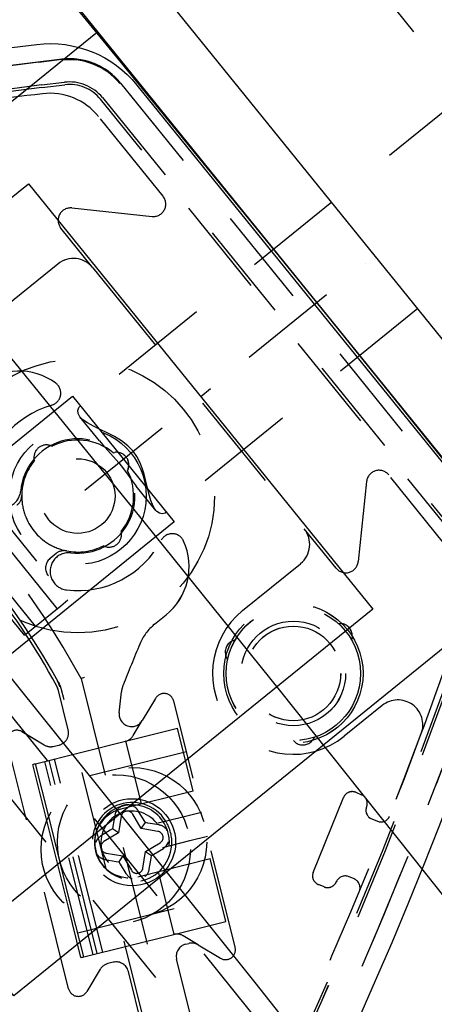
# Model space of a CAD drawing. Extents: x -7591 to -2491, y 6498 to 10061.
# Tile 118 of 125: x -3427 to -3410, y 8433 to 8473. Entities that reach past the tile are written whole.
import ezdxf

# ---------------------------------------------------------------- set-up
doc = ezdxf.new("R2010")
doc.units = 0
doc.header["$MEASUREMENT"] = 0
doc.linetypes.add('DASHDOT', pattern=[8.5, 4, -2, 0.5, -2])
doc.linetypes.add('HIDDEN', pattern=[7, 4, -3])
doc.layers.get('0').update_dxf_attribs({"linetype": 'CONTINUOUS'})
doc.layers.add('LE_HIDDEN', color=7, linetype='CONTINUOUS')
doc.layers.add('LE_MIDDLE', color=7, linetype='CONTINUOUS')

msp = doc.modelspace()

# ---------------------------------------------------------------- linework, layer by layer
for p, q in [((-3444.433, 8455.352), (-3423.45, 8472.343)), ((-3442.545, 8453.02), (-3426.225, 8466.236)), ((-3426.225, 8466.236), (-3412.38, 8449.139)), ((-3424.456, 8457.696), (-3420.366, 8452.644)), ((-3420.366, 8452.644), (-3428.137, 8446.351)), ((-3412.38, 8449.139), (-3428.7, 8435.923))]:
    msp.add_line(p, q)
for points in [[(-3319.187, 8334.814, 0.111006), (-4057.655, 9007.303, 0.000315), (-4060.148, 9008.72, 0.005079), (-4100.612, 9031.15, 0.000315), (-4103.135, 9032.513, 0.252871), (-6267.968, 9031.15, 0.005079), (-6308.432, 9008.72, 0.111325), (-7049.393, 8334.814)], [(-3385.697, 8571.756), (-3443.13, 8525.248, 0.414214), (-3445.791, 8499.932), (-3383.488, 8422.995, 0.414214), (-3358.172, 8420.334), (-3300.739, 8466.842)], [(-3302.551, 8469.235), (-3360.06, 8422.665, -0.414214), (-3381.157, 8424.883), (-3443.459, 8501.82, -0.414214), (-3441.242, 8522.917), (-3383.733, 8569.487)], [(-3406.834, 8448.295, -0.288392), (-3562.097, 8322.565, -0.257807), (-3566.129, 8324.201), (-3580.399, 8341.823, -0.257806), (-3581.161, 8346.107, -0.288392), (-3425.898, 8471.837, -0.257808), (-3421.866, 8470.201), (-3407.596, 8452.579, -0.257806), (-3406.834, 8448.295)]]:
    msp.add_lwpolyline(points, format="xyb")
for points in [[(-3428.137, 8446.351), (-3432.228, 8451.403), (-3424.456, 8457.696)], [(-3405.829, 8450.583), (-3426.812, 8433.592), (-3444.433, 8455.352)]]:
    msp.add_lwpolyline(points)
for radius, start, end in [(2396.874, 31.73211, 148.26789), (2391.874, 31.73211, 148.26789), (2372, 31.75, 148.25), (2370, 31.798351, 148.201649), (2345, 32.749986, 147.249993), (2266.165, 35.008825, 144.991175), (2258.065, 35.008857, 144.991143), (2247.115, 35.0089, 144.9911)]:
    msp.add_arc((-5184.29, 7028.429), radius, start, end)
at = {"layer": 'LE_HIDDEN', "color": 1, "linetype": 'HIDDEN'}
for p, q in [((-3375.491, 8428.826), (-3438.423, 8506.541)), ((-3375.491, 8428.826), (-3438.423, 8506.541)), ((-3399.031, 8410.408), (-3461.334, 8487.345)), ((-3403.159, 8474.299), (-3424.116, 8457.328)), ((-3425.811, 8471.128), (-3424.887, 8471.239)), ((-3425.701, 8470.204), (-3424.777, 8470.315)), ((-3425.701, 8470.204), (-3424.776, 8470.315)), ((-3425.688, 8470.1), (-3424.764, 8470.211)), ((-3425.688, 8470.1), (-3424.764, 8470.211)), ((-3422.526, 8470.281), (-3407.654, 8451.915)), ((-3399.697, 8470.025), (-3420.657, 8453.052)), ((-3408.459, 8451.264), (-3423.33, 8469.629)), ((-3408.458, 8451.264), (-3423.33, 8469.629)), ((-3423.249, 8469.695), (-3408.377, 8451.33)), ((-3423.249, 8469.695), (-3408.377, 8451.33)), ((-3420.819, 8465.733), (-3423.418, 8468.943)), ((-3420.818, 8465.733), (-3423.418, 8468.943)), ((-3425.046, 8463.008), (-3427.377, 8461.12)), ((-3425.046, 8463.008), (-3427.377, 8461.12)), ((-3423.64, 8462.86), (-3415.144, 8452.369)), ((-3423.639, 8462.86), (-3415.143, 8452.369)), ((-3423.371, 8455.894), (-3424.16, 8456.869)), ((-3425.339, 8455.707), (-3425.28, 8455.681)), ((-3425.339, 8455.707), (-3425.28, 8455.681)), ((-3422.824, 8455.423), (-3422.761, 8455.436)), ((-3422.824, 8455.423), (-3422.761, 8455.436)), ((-3425.99, 8455.106), (-3426.003, 8455.169)), ((-3425.99, 8455.106), (-3426.003, 8455.169)), ((-3422.224, 8454.772), (-3422.249, 8454.713)), ((-3422.223, 8454.772), (-3422.249, 8454.713)), ((-3409.148, 8451.321), (-3411.747, 8454.531)), ((-3409.148, 8451.321), (-3411.747, 8454.531)), ((-3428.418, 8454.166), (-3424.642, 8449.503)), ((-3428.418, 8454.166), (-3424.642, 8449.503)), ((-3421.113, 8453.106), (-3421.902, 8454.081)), ((-3425.069, 8449.157), (-3428.845, 8453.82)), ((-3425.069, 8449.157), (-3428.845, 8453.82)), ((-3425.946, 8448.447), (-3429.722, 8453.11)), ((-3425.945, 8448.447), (-3429.721, 8453.11)), ((-3422.507, 8452.257), (-3422.495, 8452.194)), ((-3422.507, 8452.257), (-3422.494, 8452.194)), ((-3425.111, 8451.375), (-3425.355, 8451.177)), ((-3425.11, 8451.375), (-3425.354, 8451.177)), ((-3423.158, 8451.656), (-3423.217, 8451.682)), ((-3423.158, 8451.656), (-3423.217, 8451.682)), ((-3425.355, 8451.177), (-3425.366, 8451.168)), ((-3425.354, 8451.177), (-3425.365, 8451.168)), ((-3424.925, 8449.274), (-3424.642, 8449.503)), ((-3424.925, 8449.274), (-3424.642, 8449.503)), ((-3426.391, 8448.087), (-3424.925, 8449.274)), ((-3426.39, 8448.087), (-3424.925, 8449.274)), ((-3421.162, 8448.525), (-3420.699, 8448.9)), ((-3421.162, 8448.525), (-3420.698, 8448.9)), ((-3424.632, 8444.278), (-3425.04, 8445.917)), ((-3424.632, 8444.278), (-3425.04, 8445.917)), ((-3421.412, 8431.901), (-3424.914, 8445.949)), ((-3421.411, 8431.901), (-3424.914, 8445.949)), ((-3422.58, 8444.966), (-3422.491, 8445.809)), ((-3422.58, 8444.966), (-3422.491, 8445.809)), ((-3421.118, 8445.549), (-3421.654, 8444.656)), ((-3421.117, 8445.549), (-3421.654, 8444.656)), ((-3417.919, 8435.543), (-3420.387, 8445.44)), ((-3417.919, 8435.543), (-3420.386, 8445.44)), ((-3422.018, 8444.05), (-3421.654, 8444.656)), ((-3422.018, 8444.05), (-3421.654, 8444.656)), ((-3422.326, 8443.823), (-3420.23, 8444.345)), ((-3422.326, 8443.823), (-3420.23, 8444.345)), ((-3419.601, 8441.822), (-3420.23, 8444.345)), ((-3419.601, 8441.822), (-3420.23, 8444.345)), ((-3425.942, 8442.921), (-3422.326, 8443.823)), ((-3425.942, 8442.921), (-3422.326, 8443.823)), ((-3422.31, 8443.826), (-3422.326, 8443.823)), ((-3422.31, 8443.826), (-3422.326, 8443.823)), ((-3421.685, 8441.32), (-3422.31, 8443.826)), ((-3421.685, 8441.32), (-3422.31, 8443.826)), ((-3419.879, 8443.402), (-3425.7, 8441.951)), ((-3419.878, 8443.402), (-3425.7, 8441.951)), ((-3423.632, 8435.252), (-3425.567, 8443.014)), ((-3423.631, 8435.252), (-3425.567, 8443.014)), ((-3423.462, 8435.294), (-3425.397, 8443.057)), ((-3423.462, 8435.294), (-3425.397, 8443.057)), ((-3423.244, 8435.349), (-3425.179, 8443.111)), ((-3423.243, 8435.349), (-3425.179, 8443.111)), ((-3425.489, 8440.633), (-3426.052, 8442.893)), ((-3425.488, 8440.633), (-3426.052, 8442.893)), ((-3425.413, 8440.799), (-3425.942, 8442.921)), ((-3425.413, 8440.799), (-3425.942, 8442.921)), ((-3419.601, 8441.822), (-3422.512, 8441.096)), ((-3419.601, 8441.822), (-3422.512, 8441.096)), ((-3421.58, 8440.641), (-3421.814, 8441.028)), ((-3421.58, 8440.641), (-3421.814, 8441.028)), ((-3424.622, 8437.159), (-3425.489, 8440.633)), ((-3424.622, 8437.159), (-3425.488, 8440.633)), ((-3424.478, 8437.048), (-3425.413, 8440.799)), ((-3424.478, 8437.048), (-3425.413, 8440.799)), ((-3422.758, 8440.849), (-3422.834, 8440.403)), ((-3422.757, 8440.849), (-3422.834, 8440.403)), ((-3421.692, 8440.311), (-3422.038, 8440.894)), ((-3421.692, 8440.311), (-3422.038, 8440.894)), ((-3420.022, 8440.79), (-3419.274, 8440.976)), ((-3420.021, 8440.79), (-3419.274, 8440.976)), ((-3412.428, 8440.701), (-3412.196, 8440.607)), ((-3412.428, 8440.701), (-3412.196, 8440.607)), ((-3422.851, 8440.302), (-3422.939, 8440.249)), ((-3422.85, 8440.302), (-3422.939, 8440.249)), ((-3422.834, 8440.403), (-3422.851, 8440.302)), ((-3422.834, 8440.403), (-3422.85, 8440.302)), ((-3421.692, 8440.311), (-3421.527, 8440.552)), ((-3421.692, 8440.311), (-3421.527, 8440.552)), ((-3421.022, 8440.202), (-3421.692, 8440.311)), ((-3421.022, 8440.202), (-3421.692, 8440.311)), ((-3420.98, 8440.459), (-3421.426, 8440.536)), ((-3420.98, 8440.459), (-3421.426, 8440.536)), ((-3422.609, 8440.137), (-3423.193, 8439.791)), ((-3422.609, 8440.137), (-3423.192, 8439.791)), ((-3420.831, 8439.557), (-3419.74, 8439.829)), ((-3420.831, 8439.557), (-3419.74, 8439.829)), ((-3419.74, 8439.829), (-3419.032, 8440.006)), ((-3419.74, 8439.829), (-3419.032, 8440.006)), ((-3421.518, 8439.393), (-3420.935, 8439.74)), ((-3421.518, 8439.393), (-3420.935, 8439.74)), ((-3423.147, 8439.072), (-3422.701, 8438.995)), ((-3423.147, 8439.072), (-3422.701, 8438.995)), ((-3423.105, 8439.329), (-3422.436, 8439.22)), ((-3423.105, 8439.329), (-3422.435, 8439.22)), ((-3422.436, 8439.22), (-3422.6, 8438.979)), ((-3422.435, 8439.22), (-3422.6, 8438.979)), ((-3422.436, 8439.22), (-3422.089, 8438.636)), ((-3422.435, 8439.22), (-3422.089, 8438.636)), ((-3421.835, 8438.38), (-3418.924, 8439.105)), ((-3421.835, 8438.38), (-3418.924, 8439.105)), ((-3421.628, 8438.724), (-3421.518, 8439.393)), ((-3421.627, 8438.724), (-3421.518, 8439.393)), ((-3421.518, 8439.393), (-3421.277, 8439.229)), ((-3421.518, 8439.393), (-3421.277, 8439.229)), ((-3421.37, 8438.682), (-3421.294, 8439.128)), ((-3421.37, 8438.682), (-3421.293, 8439.128)), ((-3421.294, 8439.128), (-3421.277, 8439.229)), ((-3421.293, 8439.128), (-3421.277, 8439.229)), ((-3421.277, 8439.229), (-3421.189, 8439.282)), ((-3421.277, 8439.229), (-3421.188, 8439.282)), ((-3422.701, 8438.995), (-3422.6, 8438.979)), ((-3422.701, 8438.995), (-3422.6, 8438.979)), ((-3422.6, 8438.979), (-3422.548, 8438.89)), ((-3422.6, 8438.979), (-3422.547, 8438.89)), ((-3420.375, 8436.064), (-3421, 8438.57)), ((-3420.375, 8436.064), (-3421, 8438.57)), ((-3413.133, 8438.289), (-3413.365, 8438.383)), ((-3413.133, 8438.289), (-3413.364, 8438.383)), ((-3424.249, 8436.129), (-3418.427, 8437.58)), ((-3424.249, 8436.129), (-3418.427, 8437.58)), ((-3424.117, 8435.131), (-3424.622, 8437.159)), ((-3424.117, 8435.131), (-3424.622, 8437.159)), ((-3424.007, 8435.158), (-3424.478, 8437.048)), ((-3424.007, 8435.158), (-3424.478, 8437.048)), ((-3420.375, 8436.064), (-3420.39, 8436.06)), ((-3420.375, 8436.064), (-3420.39, 8436.06)), ((-3419.406, 8435.639), (-3420.012, 8436.004)), ((-3419.406, 8435.639), (-3420.012, 8436.004)), ((-3419.908, 8435.665), (-3419.784, 8435.696)), ((-3419.908, 8435.665), (-3419.784, 8435.696)), ((-3419.406, 8435.639), (-3418.513, 8435.103)), ((-3419.406, 8435.639), (-3418.513, 8435.103)), ((-3422.819, 8434.939), (-3423.039, 8434.884)), ((-3422.818, 8434.939), (-3423.039, 8434.884)), ((-3419.689, 8432.722), (-3420.272, 8435.059)), ((-3419.689, 8432.722), (-3420.272, 8435.059)), ((-3421.538, 8431.869), (-3422.213, 8434.575)), ((-3421.538, 8431.869), (-3422.212, 8434.575))]:
    msp.add_line(p, q, dxfattribs=at)
for points in [[(-5182.29, 9290.46), (-5182.29, 9371.428, -0.254675), (-3214.819, 8297.613), (-3480.587, 8126.665, 0.078205), (-3900.248, 8596.856), (-3840.141, 8670.423, 0.172955), (-5182.29, 9150.428), (-5182.29, 9191.396), (-5164.29, 9191.396), (-5164.29, 9193.396), (-5184.29, 9193.429), (-5204.29, 9193.396), (-5204.29, 9191.396), (-5186.29, 9191.396), (-5186.29, 9150.428, 0.172955), (-6528.439, 8670.424)], [(-3580.34, 8342.484, -0.26714), (-3580.755, 8345.079, -0.291142), (-3424.762, 8471.251)], [(-3422.526, 8470.281), (-3407.654, 8451.915, -0.257807), (-3407.208, 8449.407)], [(-3423.64, 8462.86), (-3424.925, 8464.448, -0.668179), (-3424.484, 8465.26), (-3421.259, 8464.921)], [(-3423.639, 8462.86), (-3424.925, 8464.448, -0.668179), (-3424.484, 8465.26), (-3421.259, 8464.921)], [(-3480.664, 8450.116, -0.04931), (-3446.952, 8462.02, -0.175441), (-3444.583, 8461.767), (-3431.4, 8455.337, -0.094659), (-3424.116, 8446.342), (-3420.568, 8432.111, -0.175441), (-3420.813, 8429.741, -0.04931), (-3439.466, 8399.241)], [(-3480.663, 8450.116, -0.04931), (-3446.952, 8462.02, -0.175441), (-3444.582, 8461.767), (-3431.399, 8455.337, -0.094659), (-3424.116, 8446.342), (-3420.567, 8432.111, -0.175441), (-3420.812, 8429.741, -0.04931), (-3439.466, 8399.241)], [(-3428.188, 8458.148, -0.341112), (-3425.133, 8458.219, -0.623223), (-3425.292, 8457.336)], [(-3428.187, 8458.148, -0.341112), (-3425.133, 8458.219, -0.623223), (-3425.292, 8457.336)], [(-3412.633, 8454.269), (-3412.972, 8451.044, -0.668179), (-3413.858, 8450.781), (-3415.144, 8452.369)], [(-3412.633, 8454.269), (-3412.972, 8451.044, -0.668179), (-3413.858, 8450.781), (-3415.143, 8452.369)], [(-3420.891, 8451.901, -0.623223), (-3419.994, 8451.873, -0.341112), (-3420.699, 8448.9)], [(-3420.891, 8451.901, -0.623223), (-3419.994, 8451.873, -0.341112), (-3420.698, 8448.9)], [(-3408.377, 8451.33, -0.257807), (-3408.088, 8449.707), (-3408.389, 8448.826, -0.288476), (-3562.352, 8324.19), (-3563.22, 8324.086, -0.257723), (-3564.747, 8324.706), (-3579.617, 8343.069)], [(-3408.377, 8451.33, -0.257807), (-3408.088, 8449.707), (-3408.389, 8448.826, -0.288476), (-3562.351, 8324.19), (-3563.22, 8324.086, -0.257723), (-3564.747, 8324.706), (-3579.617, 8343.069)], [(-3412.003, 8445.261), (-3413.532, 8444.023, -1), (-3417.623, 8449.075), (-3415.292, 8450.962)], [(-3412.003, 8445.261), (-3413.532, 8444.023, -1), (-3417.623, 8449.075), (-3415.291, 8450.962)], [(-3423.347, 8434.657), (-3423.883, 8433.764, -0.668179), (-3424.614, 8433.873), (-3427.082, 8443.77, -0.668179), (-3426.488, 8444.21), (-3425.599, 8443.676)], [(-3423.347, 8434.657), (-3423.883, 8433.764, -0.668179), (-3424.614, 8433.873), (-3427.081, 8443.77, -0.668179), (-3426.487, 8444.21), (-3425.598, 8443.676)], [(-3413.853, 8438.176, -0.414214), (-3414.341, 8437.969), (-3414.573, 8438.062, -0.414214), (-3414.78, 8438.55), (-3413.563, 8441.564, -0.414214), (-3413.074, 8441.771), (-3412.843, 8441.677, -0.414214), (-3412.635, 8441.189)], [(-3413.853, 8438.176, -0.414214), (-3414.341, 8437.969), (-3414.573, 8438.062, -0.414214), (-3414.78, 8438.55), (-3413.562, 8441.564, -0.414214), (-3413.074, 8441.771), (-3412.842, 8441.677, -0.414214), (-3412.635, 8441.189)], [(-3420.571, 8439.622, -2.001501), (-3422.343, 8441.239, -0.302151), (-3420.813, 8440.593)], [(-3420.57, 8439.622, -2.001501), (-3422.343, 8441.239, -0.302151), (-3420.812, 8440.593)], [(-3420.831, 8439.557, -4.791288), (-3421.073, 8440.528), (-3420.022, 8440.79)], [(-3420.831, 8439.557, -4.791288), (-3421.073, 8440.528), (-3420.021, 8440.79)], [(-3424.007, 8435.158), (-3420.39, 8436.06, -0.198912), (-3420.012, 8436.004)], [(-3424.007, 8435.158), (-3420.39, 8436.06, -0.198912), (-3420.012, 8436.004)]]:
    msp.add_lwpolyline(points, format="xyb", dxfattribs=at)
for points in [[(-3630.378, 8351.099), (-3463.292, 8486.403), (-3400.36, 8408.688), (-3567.446, 8273.384), (-3632.266, 8353.43), (-3554.552, 8416.362), (-3552.664, 8414.031)], [(-3424.16, 8456.869), (-3424.236, 8457.001), (-3424.247, 8457.125), (-3424.204, 8457.236), (-3424.121, 8457.324)], [(-3422.022, 8455.485), (-3422.239, 8455.704), (-3422.486, 8455.903), (-3422.769, 8456.073), (-3423.063, 8456.224), (-3423.349, 8456.36), (-3423.617, 8456.489), (-3423.85, 8456.62), (-3424.037, 8456.748), (-3424.16, 8456.869)], [(-3423.371, 8455.894), (-3423.238, 8455.741), (-3423.032, 8455.517), (-3422.595, 8455.021)], [(-3421.417, 8453.895), (-3421.52, 8454.33), (-3421.581, 8454.563), (-3421.657, 8454.804), (-3421.753, 8455.043), (-3421.876, 8455.269), (-3422.022, 8455.485)], [(-3422.595, 8455.021), (-3422.407, 8454.77), (-3422.225, 8454.524), (-3422.058, 8454.288), (-3421.902, 8454.081)], [(-3426.391, 8448.087), (-3430.166, 8452.75), (-3428.701, 8453.937)], [(-3426.39, 8448.087), (-3430.166, 8452.75), (-3428.701, 8453.937)], [(-3421.113, 8453.106), (-3421.165, 8453.182), (-3421.245, 8453.336), (-3421.311, 8453.508), (-3421.366, 8453.696), (-3421.417, 8453.895)], [(-3420.66, 8453.05), (-3420.736, 8452.999), (-3420.851, 8452.966), (-3420.964, 8452.989), (-3421.073, 8453.062), (-3421.113, 8453.106)], [(-3413.771, 8448.556), (-3413.646, 8448.555), (-3413.62, 8448.551)], [(-3413.771, 8448.556), (-3413.646, 8448.555), (-3413.62, 8448.551)], [(-3418.058, 8447.848), (-3418.035, 8447.86), (-3417.916, 8447.899)], [(-3418.058, 8447.848), (-3418.035, 8447.86), (-3417.915, 8447.899)], [(-3413.213, 8448.048), (-3413.214, 8448.021), (-3413.239, 8447.898)], [(-3413.212, 8448.048), (-3413.214, 8448.021), (-3413.239, 8447.898)], [(-3418.219, 8447.11), (-3418.281, 8447.219), (-3418.29, 8447.244)], [(-3418.219, 8447.11), (-3418.281, 8447.219), (-3418.29, 8447.244)], [(-3425.03, 8446.192), (-3425.03, 8446.193), (-3425.022, 8446.186), (-3425.001, 8446.15)], [(-3425.03, 8446.192), (-3425.029, 8446.193), (-3425.022, 8446.186), (-3425, 8446.15)], [(-3424.116, 8446.342), (-3424.108, 8446.346), (-3424.085, 8446.354), (-3424.05, 8446.368), (-3424.007, 8446.385), (-3423.979, 8446.395), (-3423.975, 8446.397)], [(-3424.116, 8446.342), (-3424.108, 8446.346), (-3424.085, 8446.354), (-3424.05, 8446.368), (-3424.007, 8446.385), (-3423.979, 8446.395), (-3423.975, 8446.397)], [(-3415.462, 8443.751), (-3415.484, 8443.765), (-3415.578, 8443.849)], [(-3415.462, 8443.751), (-3415.484, 8443.765), (-3415.578, 8443.849)], [(-3414.743, 8443.981), (-3414.807, 8443.873), (-3414.823, 8443.852)], [(-3414.743, 8443.981), (-3414.806, 8443.873), (-3414.823, 8443.852)], [(-3425.237, 8443.615), (-3425.08, 8443.649), (-3424.996, 8443.672)], [(-3425.237, 8443.615), (-3425.079, 8443.649), (-3424.996, 8443.672)], [(-3426.052, 8442.893), (-3426.044, 8442.895), (-3426.021, 8442.901), (-3425.981, 8442.911), (-3425.942, 8442.921)], [(-3426.052, 8442.893), (-3426.044, 8442.895), (-3426.02, 8442.901), (-3425.981, 8442.911), (-3425.942, 8442.921)], [(-3422.5, 8440.807), (-3422.609, 8440.137), (-3422.851, 8440.302)], [(-3422.5, 8440.807), (-3422.609, 8440.137), (-3422.85, 8440.302)], [(-3421.426, 8440.536), (-3421.527, 8440.552), (-3421.58, 8440.641)], [(-3421.426, 8440.536), (-3421.527, 8440.552), (-3421.58, 8440.641)], [(-3422.939, 8440.249), (-3423.326, 8440.015), (-3423.455, 8439.901), (-3423.534, 8439.758)], [(-3422.939, 8440.249), (-3423.326, 8440.015), (-3423.454, 8439.901), (-3423.534, 8439.758)], [(-3421.189, 8439.282), (-3420.802, 8439.516), (-3420.673, 8439.63), (-3420.59, 8439.779)], [(-3421.188, 8439.282), (-3420.801, 8439.516), (-3420.673, 8439.63), (-3420.59, 8439.779)], [(-3420.39, 8436.06), (-3418.295, 8436.583), (-3418.924, 8439.105)], [(-3420.39, 8436.06), (-3418.295, 8436.583), (-3418.924, 8439.105)], [(-3422.548, 8438.89), (-3422.313, 8438.503), (-3422.199, 8438.375), (-3422.055, 8438.294)], [(-3422.547, 8438.89), (-3422.313, 8438.503), (-3422.199, 8438.375), (-3422.054, 8438.294)], [(-3424.117, 8435.131), (-3424.109, 8435.133), (-3424.085, 8435.139), (-3424.046, 8435.149), (-3424.007, 8435.158)], [(-3424.117, 8435.131), (-3424.109, 8435.133), (-3424.085, 8435.139), (-3424.046, 8435.149), (-3424.007, 8435.158)]]:
    msp.add_lwpolyline(points, dxfattribs=at)
for centre, radius in [((-3424.249, 8453.681), 5.5), ((-3424.249, 8453.681), 5.5), ((-3424.249, 8453.681), 2.75), ((-3424.249, 8453.681), 2.75), ((-3424.249, 8453.681), 1.5), ((-3424.249, 8453.681), 1.5), ((-3415.578, 8446.549), 2.8), ((-3415.577, 8446.549), 2.8), ((-3415.578, 8446.549), 2.7), ((-3415.577, 8446.549), 2.7), ((-3415.578, 8446.549), 2.1), ((-3415.577, 8446.549), 2.1), ((-3415.578, 8446.549), 1.9), ((-3415.577, 8446.549), 1.9), ((-3422.064, 8439.765), 3), ((-3422.064, 8439.765), 3), ((-3422.72, 8439.478), 3), ((-3422.72, 8439.478), 3), ((-3422.064, 8439.765), 1.75), ((-3422.064, 8439.765), 1.75)]:
    msp.add_circle(centre, radius, dxfattribs=at)
for centre, radius, start, end in [((-5184.29, 7028.429), 2343, 32.798895, 89.951085), ((-5184.29, 7028.429), 2341, 33.798936, 50.781029), ((-5184.29, 7028.429), 2341, 33.798936, 50.781029), ((-5184.291, 7028.429), 2345, 34.270151, 50.309805), ((-3403.6, 8285.569), 186.884, 96.82583, 161.19215), ((-3424.574, 8468.622), 2.635, 39, 96.8258), ((-3424.574, 8468.622), 2.6, 39, 96.8258), ((-3424.574, 8468.622), 2.635, 39, 94.0983), ((-3424.574, 8468.622), 1.705, 39, 96.8258), ((-3424.574, 8468.622), 1.705, 39, 96.8258), ((-3403.6, 8285.569), 185.953, 96.82583, 161.19215), ((-3403.6, 8285.569), 185.953, 96.82583, 161.19215), ((-3403.6, 8285.569), 185.849, 96.82583, 161.19215), ((-3403.6, 8285.569), 185.849, 96.82583, 161.19215), ((-3424.574, 8468.622), 1.6, 39, 96.8258), ((-3424.574, 8468.622), 1.6, 39, 96.8258), ((-3403.6, 8285.568), 185.6, 96.82572, 98.40049), ((-3403.599, 8285.568), 185.6, 96.82572, 98.40049), ((-3425.361, 8467.37), 2.5, 39, 96.8257), ((-3425.361, 8467.37), 2.5, 39, 96.8257), ((-3421.207, 8465.418), 0.5, -96, 39), ((-3421.207, 8465.418), 0.5, -96, 39), ((-3424.417, 8462.231), 1, 39, 129), ((-3424.416, 8462.231), 1, 39, 129), ((-3424.249, 8453.681), 3.8, 105.9312, 174.7648), ((-3424.249, 8453.681), 3.8, 105.9312, 174.7648), ((-3424.249, 8453.681), 2.3, -96.7649, 174.7648), ((-3424.249, 8453.681), 2.3, -96.7649, 174.7648), ((-3425.507, 8455.236), 0.5, 70.3322, -172.3323), ((-3425.507, 8455.236), 0.5, 70.3322, -172.3323), ((-3424.249, 8453.681), 2.25, 50.7158, 117.2841), ((-3424.249, 8453.681), 2.25, 50.7158, 117.2841), ((-3422.695, 8454.94), 0.5, -19.6678, 97.6677), ((-3422.694, 8454.94), 0.5, -19.6678, 97.6677), ((-3424.249, 8453.681), 2.25, 140.7158, 179.4788), ((-3424.249, 8453.681), 2.25, 140.7158, 179.4788), ((-3451.301, 8431.775), 29.972, 28.545, 49.4549), ((-3451.301, 8431.775), 29.972, 28.545, 49.4549), ((-3424.249, 8453.681), 2.25, -39.2842, 27.2841), ((-3424.249, 8453.681), 2.25, -39.2842, 27.2841), ((-3412.136, 8454.216), 0.5, 39, 174), ((-3412.136, 8454.216), 0.5, 39, 174), ((-3427.286, 8453.96), 0.75, -65.018, -5.2352), ((-3427.286, 8453.96), 0.75, -65.018, -5.2352), ((-3426.999, 8453.706), 0.5, -51, -0.5212), ((-3426.998, 8453.706), 0.5, -51, -0.5212), ((-3424.249, 8453.681), 2.25, 179.48, -160.4724), ((-3424.248, 8453.681), 2.25, 179.48, -160.4724), ((-3424.249, 8453.681), 2.25, -160.4713, -121.5288), ((-3424.249, 8453.681), 2.25, -160.4713, -121.5288), ((-3422.99, 8452.127), 0.5, -109.6678, 7.6677), ((-3422.99, 8452.127), 0.5, -109.6678, 7.6677), ((-3415.921, 8451.74), 1, -51, 39), ((-3415.921, 8451.74), 1, -51, 39), ((-3424.249, 8453.682), 2.25, -121.5271, -101.4806), ((-3424.248, 8453.682), 2.25, -121.5271, -101.4806), ((-3424.249, 8453.681), 3.8, -96.7649, -27.9313), ((-3424.249, 8453.681), 3.8, -96.7649, -27.9313), ((-3424.608, 8450.653), 0.75, 83.2351, 143.018), ((-3424.608, 8450.653), 0.75, 83.2351, 143.018), ((-3424.796, 8450.986), 0.5, 78.5212, 129), ((-3424.796, 8450.986), 0.5, 78.5212, 129), ((-3424.249, 8453.681), 2.25, -101.4788, -62.7159), ((-3424.249, 8453.681), 2.25, -101.4788, -62.7159), ((-3425.04, 8450.789), 0.5, 130.6177, -141), ((-3425.04, 8450.789), 0.5, 130.6177, -141), ((-3424.608, 8450.653), 0.75, 143.018, -96.7649), ((-3424.608, 8450.653), 0.75, 143.018, -96.7649), ((-3451.301, 8431.775), 29.842, 28.545, 39), ((-3451.301, 8431.775), 29.842, 28.545, 39), ((-3584.394, 8508.832), 186.884, -83.43195, -18.50205), ((-3584.396, 8508.832), 185.6, -20.40055, -18.82578), ((-3584.395, 8508.832), 185.6, -20.40055, -18.82578), ((-3584.394, 8508.832), 185.849, -83.19221, -18.82589), ((-3584.394, 8508.832), 185.849, -83.19221, -18.82589), ((-3584.394, 8508.832), 186.884, -83.19221, -18.82589), ((-3419.903, 8446.971), 2, 129, 157.6202), ((-3419.903, 8446.971), 2, 129, 157.6202), ((-3413.713, 8448.059), 0.5, -1.3149, 79.3149), ((-3413.712, 8448.059), 0.5, -1.3149, 79.3149), ((-3254.663, 8378.932), 180.7, 157.62024, 158.187), ((-3254.663, 8378.932), 180.7, 157.62024, 158.187), ((-3417.818, 8447.409), 0.5, 118.6851, -160.6851), ((-3417.818, 8447.409), 0.5, 118.6851, -160.6851), ((-3432.009, 8443.355), 7.531, 20.7063, 22.691), ((-3432.009, 8443.355), 7.531, 20.7063, 22.691), ((-3425.526, 8445.796), 0.5, 14, 28.545), ((-3425.525, 8445.796), 0.5, 14, 28.545), ((-3425.526, 8445.796), 0.63, 14, 28.5455), ((-3425.525, 8445.796), 0.63, 14, 28.5455), ((-3421.497, 8445.704), 1, 158.187, 174), ((-3421.497, 8445.704), 1, 158.187, 174), ((-3420.775, 8445.343), 0.4, 14, 149), ((-3420.775, 8445.343), 0.4, 14, 149), ((-3411.374, 8444.484), 1, -20.4005, 129), ((-3411.374, 8444.484), 1, -20.4005, 129), ((-3422.083, 8444.914), 0.5, 174, -31), ((-3422.082, 8444.914), 0.5, 174, -31), ((-3425.117, 8444.157), 0.5, -76.0001, 14), ((-3425.117, 8444.157), 0.5, -76.0001, 14), ((-3584.396, 8508.832), 185.6, -29.91447, -20.40055), ((-3584.395, 8508.832), 185.6, -29.91447, -20.40055), ((-3422.447, 8444.308), 0.5, -76, -31), ((-3422.447, 8444.308), 0.5, -76, -31), ((-3415.202, 8444.178), 0.5, -121.3149, -40.6851), ((-3415.202, 8444.178), 0.5, -121.3149, -40.6851), ((-3425.341, 8444.104), 0.5, -121, -78.0301), ((-3425.341, 8444.104), 0.5, -121, -78.0301), ((-3422.064, 8439.765), 1.6, 32.2099, -4.21), ((-3422.064, 8439.765), 1.6, 32.2099, -4.21), ((-3422.174, 8439.738), 1.4, 104.0001, -76.0002), ((-3422.173, 8439.738), 1.4, 104.0001, -76.0002), ((-3422.251, 8440.754), 0.515, 32.0343, 169.4062), ((-3422.251, 8440.754), 0.515, 32.0343, 169.4062), ((-3422.253, 8440.767), 0.25, 30.7202, 170.7202), ((-3422.253, 8440.767), 0.25, 30.7202, 170.7202), ((-3412.288, 8441.049), 0.375, 158, -112), ((-3412.287, 8441.049), 0.375, 158, -112), ((-3422.064, 8439.765), 1.6, -4.21, 32.2099), ((-3422.064, 8439.765), 1.6, -4.21, 32.2099), ((-3412.056, 8440.955), 0.375, -112, -22), ((-3412.056, 8440.955), 0.375, -112, -22), ((-3421.047, 8440.007), 0.457, 29.0391, 81.6289), ((-3421.046, 8440.007), 0.457, 29.0391, 81.6289), ((-3422.064, 8439.765), 1.5, -5.4713, 33.4712), ((-3422.064, 8439.765), 1.5, -5.4713, 33.4712), ((-3421.063, 8439.955), 0.25, -59.2798, 80.7202), ((-3421.062, 8439.955), 0.25, -59.2798, 80.7202), ((-3423.065, 8439.576), 0.25, 120.7202, -99.2798), ((-3423.065, 8439.576), 0.25, 120.7202, -99.2798), ((-3423.063, 8439.551), 0.487, -140.9838, -100.0124), ((-3423.062, 8439.551), 0.487, -140.9838, -100.0124), ((-3421.874, 8438.764), 0.25, -149.2798, -9.2798), ((-3421.874, 8438.764), 0.25, -149.2798, -9.2798), ((-3421.859, 8438.77), 0.497, -51.4468, -10.1796), ((-3421.859, 8438.77), 0.497, -51.4468, -10.1796), ((-3413.505, 8438.035), 0.375, 68, 158), ((-3413.505, 8438.035), 0.375, 68, 158), ((-3413.273, 8437.942), 0.375, -22, 68), ((-3413.273, 8437.942), 0.375, -22, 68), ((-3419.787, 8435.18), 0.5, 104, -166), ((-3419.787, 8435.18), 0.5, 104, -166), ((-3419.663, 8435.211), 0.5, 59, 104), ((-3419.663, 8435.211), 0.5, 59, 104), ((-3418.307, 8435.446), 0.4, -121, 14), ((-3418.307, 8435.446), 0.4, -121, 14), ((-3422.918, 8434.399), 0.5, 104, 149), ((-3422.918, 8434.399), 0.5, 104, 149), ((-3422.698, 8434.454), 0.5, 14, 104), ((-3422.697, 8434.454), 0.5, 14, 104)]:
    msp.add_arc(centre, radius, start, end, dxfattribs=at)
at = {"layer": 'LE_MIDDLE', "color": 1, "linetype": 'DASHDOT'}
msp.add_line((-3423.965, 8453.911), (-3412.697, 8463.037), dxfattribs=at)

doc.saveas('drawing.dxf')
